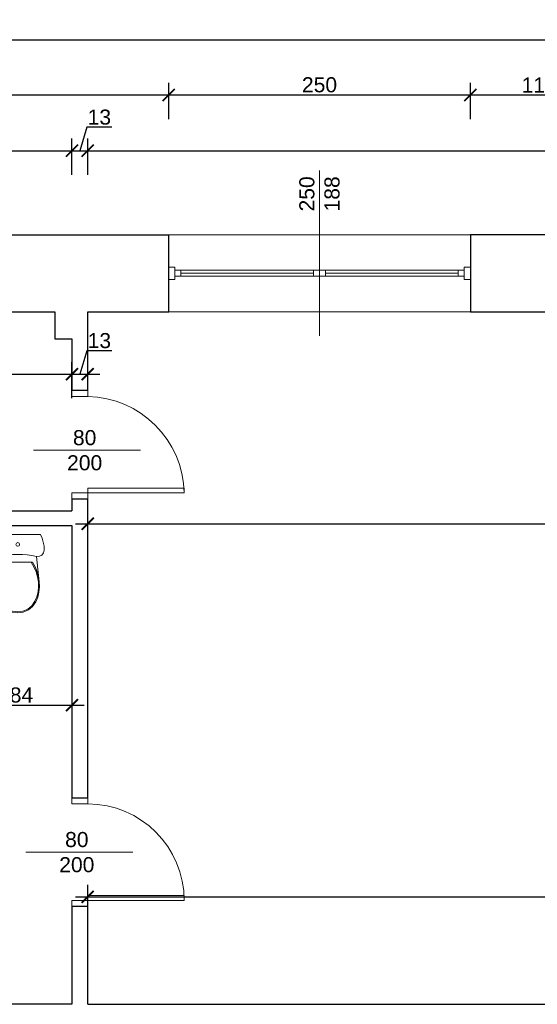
# Model space of a CAD drawing. Header units: millimetres. Extents: x 2709036 to 2756280, y 168165 to 192362.
# Tile 95 of 192: x 2719352 to 2719781, y 186417 to 187233. Entities that reach past the tile are written whole.
import ezdxf

# ---------------------------------------------------------------- set-up
doc = ezdxf.new("R2010")
doc.units = ezdxf.units.MM
doc.header["$MEASUREMENT"] = 0
doc.set_wipeout_variables(frame=1)
doc.linetypes.add('HIDDEN2', pattern=[4.7625, 3.175, -1.5875])
for name, color, linetype, lineweight in [('__MAZ_OPIS_STOLARKA', 7, 'Continuous', 0), ('__MAZ_SCHODY', 7, 'Continuous', 0), ('__MAZ_STOLARKA DRZWIOWA ISTN', 7, 'Continuous', 9), ('__MAZ_STOLARKA OKIENNA', 7, 'Continuous', 9), ('__MAZ_WYMIARY', 7, 'Continuous', 9), ('__MAZ_ŚCIANY ISTNIEJĄCE', 7, 'Continuous', 30), ('Meble i wyposażenie', 8, 'Continuous', 5)]:
    doc.layers.add(name, color=color, linetype=linetype, lineweight=lineweight)
doc.styles.add('Arial', font='arial.ttf')
doc.styles.add('Dimensions', font='arial.ttf')
doc.styles.add('styl1', font='arial.ttf')
doc.dimstyles.new('100', dxfattribs={"dimtxt": 10, "dimasz": 10, "dimexe": 18, "dimexo": 15, "dimgap": 9, "dimtad": 1, "dimdec": 1, "dimrnd": 0.5, "dimdsep": 46, "dimtxsty": 'Dimensions', "dimblk": 'ARCHTICK', "dimcen": 9, "dimdle": 10, "dimadec": 1, "dimazin": 2, "dimtfac": 1, "dimtdec": 4, "dimtofl": 0, "dimtmove": 2, "dimatfit": 3, "dimfxl": 1, "dimtolj": 1, "dimtzin": 0, "dimarcsym": 0})

# ---------------------------------------------------------------- blocks, each defined once
blk = doc.blocks.new('WC DP')
at = {"color": 0, "lineweight": -2, "ltscale": 14728.445072}
blk.add_wipeout([(-188.9, -40.9), (-202.4, -71.6), (-212.1, -103.8), (-218, -136.8), (-220, -170.4), (-214.9, -193.1), (-200.5, -211.4), (-179.6, -221.8), (-156.3, -222.3), (-117.6, -215.4), (-78.5, -210.5), (-39.3, -207.6), (0, -206.6), (39.3, -207.6), (78.5, -210.5), (117.6, -215.4), (156.3, -222.3), (179.6, -221.8), (200.5, -211.4), (214.9, -193.1), (220, -170.4), (218, -136.8), (212.1, -103.8), (202.4, -71.6), (188.9, -40.9)], dxfattribs=at).dxf.layer = 'Meble i wyposażenie'
at = {"layer": 'Meble i wyposażenie', "color": 0, "lineweight": -2}
for p, q in [((-202.4, -71.6), (-212.1, -103.8)), ((-188.9, -40.9), (-202.4, -71.6)), ((188.9, -40.9), (-188.9, -40.9)), ((202.4, -71.6), (188.9, -40.9)), ((212.1, -103.8), (202.4, -71.6)), ((-212.1, -103.8), (-218, -136.8)), ((218, -136.8), (212.1, -103.8))]:
    blk.add_line(p, q, dxfattribs=at)
blk.add_circle((0, -123.5), 15, dxfattribs=at)
at = {"color": 0, "lineweight": -2, "ltscale": 9083.641401}
blk.add_wipeout([(-122.1, -271.6), (122.1, -271.6), (143.3, -309.5), (160, -349.5), (171.9, -391.1), (179, -433.9), (156.3, -222.3), (117.6, -215.4), (78.5, -210.5), (39.3, -207.6), (0, -206.6), (-39.3, -207.6), (-78.5, -210.5), (-117.6, -215.4), (-156.3, -222.3), (-179, -433.9), (-171.9, -391.1), (-160, -349.5), (-143.3, -309.5)], dxfattribs=at).dxf.layer = 'Meble i wyposażenie'
at = {"layer": 'Meble i wyposażenie', "color": 0, "lineweight": -2}
for p, q in [((-218, -136.8), (-220, -170.4)), ((220, -170.4), (218, -136.8)), ((-220, -170.4), (-214.9, -193.1)), ((-214.9, -193.1), (-200.5, -211.4)), ((-200.5, -211.4), (-179.6, -221.8)), ((-179.6, -221.8), (-156.3, -222.3)), ((156.3, -222.3), (179.6, -221.8)), ((179.6, -221.8), (200.5, -211.4)), ((200.5, -211.4), (214.9, -193.1)), ((214.9, -193.1), (220, -170.4))]:
    blk.add_line(p, q, dxfattribs=at)
blk.add_ellipse((0, -988.7), major_axis=(785, 0), ratio=0.9963, start_param=1.370375, end_param=1.771221, dxfattribs=at)
at = {"color": 0, "lineweight": -2, "ltscale": 8188.801298}
blk.add_wipeout([(123.5, -636.5), (149.4, -598.7), (165.6, -559.3), (176, -518.3), (180.5, -476.2), (179, -433.9), (171.6, -389.9), (159, -347), (141.5, -306), (117.1, -263.7), (-117.1, -263.7), (-141.5, -306), (-159, -347), (-171.6, -389.9), (-179, -433.9), (-180.5, -476.2), (-176, -518.3), (-165.6, -559.3), (-149.4, -598.7), (-123.5, -636.5), (-88, -665.9), (-45.7, -684.5), (0, -690.9), (45.7, -684.5), (88, -665.9)], dxfattribs=at).dxf.layer = 'Meble i wyposażenie'
at = {"layer": 'Meble i wyposażenie', "color": 0, "lineweight": -2}
for p, q in [((-156.3, -222.3), (-179, -433.9)), ((179, -433.9), (156.3, -222.3)), ((-143.3, -309.5), (-160, -349.5)), ((-134.3, -309.5), (-151.5, -349.7)), ((-122.1, -271.6), (-143.3, -309.5)), ((-112.5, -271.6), (-134.3, -309.5)), ((122.1, -271.6), (-122.1, -271.6)), ((134.3, -309.5), (112.5, -271.6)), ((143.3, -309.5), (122.1, -271.6)), ((151.5, -349.7), (134.3, -309.5)), ((160, -349.5), (143.3, -309.5)), ((-171.9, -391.1), (-179, -433.9)), ((-160, -349.5), (-171.9, -391.1)), ((-163.8, -391.6), (-171, -434.7)), ((-151.5, -349.7), (-163.8, -391.6)), ((163.8, -391.6), (151.5, -349.7)), ((171.9, -391.1), (160, -349.5)), ((171, -434.7), (163.8, -391.6)), ((179, -433.9), (171.9, -391.1)), ((-179, -433.9), (-180.6, -476.2)), ((-180.6, -476.2), (-176.1, -518.3)), ((-171, -434.7), (-172.5, -475.9)), ((-172.5, -475.9), (-168.1, -516.9)), ((168.1, -516.9), (172.5, -475.9)), ((172.5, -475.9), (171, -434.7)), ((176.1, -518.3), (180.6, -476.2)), ((180.6, -476.2), (179, -433.9)), ((-176.1, -518.3), (-165.7, -559.3)), ((-168.1, -516.9), (-158, -556.8)), ((-165.7, -559.3), (-149.5, -598.5)), ((-158, -556.8), (-142.3, -594.9)), ((142.3, -594.9), (158, -556.8)), ((149.5, -598.5), (165.7, -559.3)), ((158, -556.8), (168.1, -516.9)), ((165.7, -559.3), (176.1, -518.3)), ((-149.5, -598.5), (-123.5, -636.5)), ((-142.3, -594.9), (-117.5, -631.1)), ((-123.5, -636.5), (-88, -665.9)), ((-117.5, -631.1), (-83.7, -659.1)), ((83.7, -659.1), (117.5, -631.1)), ((88, -665.9), (123.5, -636.5)), ((117.5, -631.1), (142.3, -594.9)), ((123.5, -636.5), (149.5, -598.5)), ((-88, -665.9), (-45.7, -684.5)), ((-83.7, -659.1), (-43.5, -676.8)), ((-45.7, -684.5), (0, -690.9)), ((-43.5, -676.8), (0, -682.8)), ((0, -682.8), (43.5, -676.8)), ((0, -690.9), (45.7, -684.5)), ((43.5, -676.8), (83.7, -659.1)), ((45.7, -684.5), (88, -665.9))]:
    blk.add_line(p, q, dxfattribs=at)
blk = doc.blocks.new('_ArchTick')
at = {"color": 0, "linetype": 'ByBlock', "const_width": 0.15}
blk.add_lwpolyline([(-0.5, -0.5), (0.5, 0.5)], dxfattribs=at)
blk = doc.blocks.new('*D35')
at = {"layer": '__MAZ_WYMIARY', "color": 0, "lineweight": -2}
for p, q in [((2719408.3, 186485.7), (2719408.3, 186515.7)), ((2720288.8, 186485.7), (2720288.8, 186515.7)), ((2719398.3, 186505.7), (2720298.8, 186505.7))]:
    blk.add_line(p, q, dxfattribs=at)
at = {"layer": 'Defpoints', "color": 0, "lineweight": 30}
for p in [(2720288.8, 186505.7), (2719408.3, 186416.55), (2720288.8, 186416.55)]:
    blk.add_point(p, dxfattribs=at)
at = {"layer": '__MAZ_WYMIARY', "color": 0, "lineweight": -2, "xscale": 10, "yscale": 10, "zscale": 10, "rotation": 180}
blk.add_blockref('_ArchTick', (2719408.3, 186505.7), dxfattribs=at)
at = {"layer": '__MAZ_WYMIARY', "color": 0, "lineweight": -2, "xscale": 10, "yscale": 10, "zscale": 10}
blk.add_blockref('_ArchTick', (2720288.8, 186505.7), dxfattribs=at)
at = {"layer": '__MAZ_WYMIARY', "color": 0, "lineweight": 5, "insert": (2719848.55, 186514.08), "char_height": 12.5, "attachment_point": 5, "style": 'Arial'}
blk.add_mtext('\\A1;881', dxfattribs=at)
blk = doc.blocks.new('*D355')
at = {"layer": '__MAZ_WYMIARY', "color": 0, "lineweight": -2}
for p, q in [((2720489.3, 186834.95), (2720489.3, 186804.95)), ((2719408.3, 186794.95), (2719408.3, 186824.95)), ((2719398.3, 186814.95), (2720499.3, 186814.95))]:
    blk.add_line(p, q, dxfattribs=at)
at = {"layer": 'Defpoints', "color": 0, "lineweight": 30}
for p in [(2720489.3, 186858.39), (2720489.3, 186814.95), (2719408.3, 186768.7)]:
    blk.add_point(p, dxfattribs=at)
at = {"layer": '__MAZ_WYMIARY', "color": 0, "lineweight": -2, "xscale": 10, "yscale": 10, "zscale": 10, "rotation": 180}
blk.add_blockref('_ArchTick', (2719408.3, 186814.95), dxfattribs=at)
at = {"layer": '__MAZ_WYMIARY', "color": 0, "lineweight": -2, "xscale": 10, "yscale": 10, "zscale": 10}
blk.add_blockref('_ArchTick', (2720489.3, 186814.95), dxfattribs=at)
at = {"layer": '__MAZ_WYMIARY', "color": 0, "lineweight": 5, "insert": (2719948.8, 186823.34), "char_height": 12.5, "attachment_point": 5, "style": 'Arial'}
blk.add_mtext('\\A1;1081', dxfattribs=at)
blk = doc.blocks.new('*D357')
at = {"layer": '__MAZ_WYMIARY', "color": 0, "lineweight": -2}
for p, q in [((2719113.3, 187196.21), (2719113.3, 187226.21)), ((2721912.3, 187196.21), (2721912.3, 187226.21)), ((2719103.3, 187216.21), (2721922.3, 187216.21))]:
    blk.add_line(p, q, dxfattribs=at)
at = {"layer": 'Defpoints', "color": 0, "lineweight": 30}
for p in [(2721912.3, 187216.21), (2719113.3, 187054.55), (2721912.3, 187054.55)]:
    blk.add_point(p, dxfattribs=at)
at = {"layer": '__MAZ_WYMIARY', "color": 0, "lineweight": -2, "xscale": 10, "yscale": 10, "zscale": 10, "rotation": 180}
blk.add_blockref('_ArchTick', (2719113.3, 187216.21), dxfattribs=at)
at = {"layer": '__MAZ_WYMIARY', "color": 0, "lineweight": -2, "xscale": 10, "yscale": 10, "zscale": 10}
blk.add_blockref('_ArchTick', (2721912.3, 187216.21), dxfattribs=at)
at = {"layer": '__MAZ_WYMIARY', "color": 0, "lineweight": 5, "insert": (2720512.8, 187224.6), "char_height": 12.5, "attachment_point": 5, "style": 'Arial'}
blk.add_mtext('\\A1;2799', dxfattribs=at)
blk = doc.blocks.new('*D360')
at = {"layer": '__MAZ_WYMIARY', "color": 0, "lineweight": -2}
for p, q in [((2719177.3, 187104.22), (2719177.3, 187134.22)), ((2719395.3, 187104.22), (2719395.3, 187134.22)), ((2719167.3, 187124.22), (2719405.3, 187124.22))]:
    blk.add_line(p, q, dxfattribs=at)
at = {"layer": 'Defpoints', "color": 0, "lineweight": 30}
for p in [(2719395.3, 187124.22), (2719177.3, 186990.55), (2719395.3, 186946.86)]:
    blk.add_point(p, dxfattribs=at)
at = {"layer": '__MAZ_WYMIARY', "color": 0, "lineweight": -2, "xscale": 10, "yscale": 10, "zscale": 10, "rotation": 180}
blk.add_blockref('_ArchTick', (2719177.3, 187124.22), dxfattribs=at)
at = {"layer": '__MAZ_WYMIARY', "color": 0, "lineweight": -2, "xscale": 10, "yscale": 10, "zscale": 10}
blk.add_blockref('_ArchTick', (2719395.3, 187124.22), dxfattribs=at)
at = {"layer": '__MAZ_WYMIARY', "color": 0, "lineweight": 5, "insert": (2719286.3, 187132.6), "char_height": 12.5, "attachment_point": 5, "style": 'Arial'}
blk.add_mtext('\\A1;218', dxfattribs=at)
blk = doc.blocks.new('*D361')
at = {"layer": '__MAZ_WYMIARY', "color": 0, "lineweight": -2}
for p, q in [((2719407.62, 187143.61), (2719401.8, 187124.22)), ((2719428.35, 187143.61), (2719407.62, 187143.61)), ((2719395.3, 187104.22), (2719395.3, 187134.22)), ((2719408.3, 187104.22), (2719408.3, 187134.22)), ((2719385.3, 187124.22), (2719418.3, 187124.22))]:
    blk.add_line(p, q, dxfattribs=at)
at = {"layer": 'Defpoints', "color": 0, "lineweight": 30}
for p in [(2719408.3, 187124.22), (2719395.3, 186946.86), (2719408.3, 186949.86)]:
    blk.add_point(p, dxfattribs=at)
at = {"layer": '__MAZ_WYMIARY', "color": 0, "lineweight": -2, "xscale": 10, "yscale": 10, "zscale": 10, "rotation": 180}
blk.add_blockref('_ArchTick', (2719395.3, 187124.22), dxfattribs=at)
at = {"layer": '__MAZ_WYMIARY', "color": 0, "lineweight": -2, "xscale": 10, "yscale": 10, "zscale": 10}
blk.add_blockref('_ArchTick', (2719408.3, 187124.22), dxfattribs=at)
at = {"layer": '__MAZ_WYMIARY', "color": 0, "lineweight": 5, "insert": (2719417.98, 187151.99), "char_height": 12.5, "attachment_point": 5, "style": 'Arial'}
blk.add_mtext('\\A1;13', dxfattribs=at)
blk = doc.blocks.new('*D362')
at = {"layer": '__MAZ_WYMIARY', "color": 0, "lineweight": -2}
for p, q in [((2719408.3, 187104.22), (2719408.3, 187134.22)), ((2720489.3, 187104.22), (2720489.3, 187134.22)), ((2719398.3, 187124.22), (2720499.3, 187124.22))]:
    blk.add_line(p, q, dxfattribs=at)
at = {"layer": 'Defpoints', "color": 0, "lineweight": 30}
for p in [(2720489.3, 187124.22), (2719408.3, 186949.86), (2720489.3, 186949.19)]:
    blk.add_point(p, dxfattribs=at)
at = {"layer": '__MAZ_WYMIARY', "color": 0, "lineweight": -2, "xscale": 10, "yscale": 10, "zscale": 10, "rotation": 180}
blk.add_blockref('_ArchTick', (2719408.3, 187124.22), dxfattribs=at)
at = {"layer": '__MAZ_WYMIARY', "color": 0, "lineweight": -2, "xscale": 10, "yscale": 10, "zscale": 10}
blk.add_blockref('_ArchTick', (2720489.3, 187124.22), dxfattribs=at)
at = {"layer": '__MAZ_WYMIARY', "color": 0, "lineweight": 5, "insert": (2719948.8, 187132.6), "char_height": 12.5, "attachment_point": 5, "style": 'Arial'}
blk.add_mtext('\\A1;1081', dxfattribs=at)
blk = doc.blocks.new('*D386')
at = {"layer": '__MAZ_WYMIARY', "color": 0, "lineweight": -2}
for p, q in [((2719113.3, 187150.39), (2719113.3, 187180.39)), ((2719475.42, 187150.39), (2719475.42, 187180.39)), ((2719103.3, 187170.39), (2719485.42, 187170.39))]:
    blk.add_line(p, q, dxfattribs=at)
at = {"layer": 'Defpoints', "color": 0, "lineweight": 30}
for p in [(2719475.42, 187170.39), (2719113.3, 187054.55), (2719475.42, 187054.55)]:
    blk.add_point(p, dxfattribs=at)
at = {"layer": '__MAZ_WYMIARY', "color": 0, "lineweight": -2, "xscale": 10, "yscale": 10, "zscale": 10, "rotation": 180}
blk.add_blockref('_ArchTick', (2719113.3, 187170.39), dxfattribs=at)
at = {"layer": '__MAZ_WYMIARY', "color": 0, "lineweight": -2, "xscale": 10, "yscale": 10, "zscale": 10}
blk.add_blockref('_ArchTick', (2719475.42, 187170.39), dxfattribs=at)
at = {"layer": '__MAZ_WYMIARY', "color": 0, "lineweight": 5, "insert": (2719294.36, 187178.78), "char_height": 12.5, "attachment_point": 5, "style": 'Arial'}
blk.add_mtext('\\A1;362', dxfattribs=at)
blk = doc.blocks.new('*D387')
at = {"layer": '__MAZ_WYMIARY', "color": 0, "lineweight": -2}
for p, q in [((2719475.42, 187150.39), (2719475.42, 187180.39)), ((2719725.42, 187150.39), (2719725.42, 187180.39)), ((2719465.42, 187170.39), (2719735.42, 187170.39))]:
    blk.add_line(p, q, dxfattribs=at)
at = {"layer": 'Defpoints', "color": 0, "lineweight": 30}
for p in [(2719725.42, 187170.39), (2719475.42, 187054.61), (2719725.42, 187054.55)]:
    blk.add_point(p, dxfattribs=at)
at = {"layer": '__MAZ_WYMIARY', "color": 0, "lineweight": -2, "xscale": 10, "yscale": 10, "zscale": 10, "rotation": 180}
blk.add_blockref('_ArchTick', (2719475.42, 187170.39), dxfattribs=at)
at = {"layer": '__MAZ_WYMIARY', "color": 0, "lineweight": -2, "xscale": 10, "yscale": 10, "zscale": 10}
blk.add_blockref('_ArchTick', (2719725.42, 187170.39), dxfattribs=at)
at = {"layer": '__MAZ_WYMIARY', "color": 0, "lineweight": 5, "insert": (2719600.42, 187178.77), "char_height": 12.5, "attachment_point": 5, "style": 'Arial'}
blk.add_mtext('\\A1;250', dxfattribs=at)
blk = doc.blocks.new('*D388')
at = {"layer": '__MAZ_WYMIARY', "color": 0, "lineweight": -2}
for p, q in [((2719725.42, 187150.39), (2719725.42, 187180.39)), ((2719839.51, 187150.39), (2719839.51, 187180.39)), ((2719715.42, 187170.39), (2719849.51, 187170.39))]:
    blk.add_line(p, q, dxfattribs=at)
at = {"layer": 'Defpoints', "color": 0, "lineweight": 30}
for p in [(2719839.51, 187170.39), (2719725.42, 187054.61), (2719839.51, 187054.55)]:
    blk.add_point(p, dxfattribs=at)
at = {"layer": '__MAZ_WYMIARY', "color": 0, "lineweight": -2, "xscale": 10, "yscale": 10, "zscale": 10, "rotation": 180}
blk.add_blockref('_ArchTick', (2719725.42, 187170.39), dxfattribs=at)
at = {"layer": '__MAZ_WYMIARY', "color": 0, "lineweight": -2, "xscale": 10, "yscale": 10, "zscale": 10}
blk.add_blockref('_ArchTick', (2719839.51, 187170.39), dxfattribs=at)
at = {"layer": '__MAZ_WYMIARY', "color": 0, "lineweight": 5, "insert": (2719782.47, 187178.67), "char_height": 12.5, "attachment_point": 5, "style": 'Arial'}
blk.add_mtext('\\A1;114', dxfattribs=at)
blk = doc.blocks.new('*D438')
at = {"layer": '__MAZ_WYMIARY', "color": 0, "lineweight": -2}
for p, q in [((2719177.3, 186918.92), (2719177.3, 186948.92)), ((2719395.3, 186918.92), (2719395.3, 186948.92)), ((2719167.3, 186938.92), (2719405.3, 186938.92))]:
    blk.add_line(p, q, dxfattribs=at)
at = {"layer": 'Defpoints', "color": 0, "lineweight": 30}
for p in [(2719395.3, 186938.92), (2719177.3, 186840.25), (2719395.3, 186830.55)]:
    blk.add_point(p, dxfattribs=at)
at = {"layer": '__MAZ_WYMIARY', "color": 0, "lineweight": -2, "xscale": 10, "yscale": 10, "zscale": 10, "rotation": 180}
blk.add_blockref('_ArchTick', (2719177.3, 186938.92), dxfattribs=at)
at = {"layer": '__MAZ_WYMIARY', "color": 0, "lineweight": -2, "xscale": 10, "yscale": 10, "zscale": 10}
blk.add_blockref('_ArchTick', (2719395.3, 186938.92), dxfattribs=at)
at = {"layer": '__MAZ_WYMIARY', "color": 0, "lineweight": 5, "insert": (2719286.3, 186947.3), "char_height": 12.5, "attachment_point": 5, "style": 'Arial'}
blk.add_mtext('\\A1;218', dxfattribs=at)
blk = doc.blocks.new('*D439')
at = {"layer": '__MAZ_WYMIARY', "color": 0, "lineweight": -2}
for p, q in [((2719407.62, 186958.31), (2719401.8, 186938.92)), ((2719428.35, 186958.31), (2719407.62, 186958.31)), ((2719395.3, 186938.92), (2719395.3, 186948.92)), ((2719408.3, 186938.92), (2719408.3, 186948.92)), ((2719385.3, 186938.92), (2719418.3, 186938.92))]:
    blk.add_line(p, q, dxfattribs=at)
at = {"layer": 'Defpoints', "color": 0, "lineweight": 30}
for p in [(2719408.3, 186938.92), (2719395.3, 186925.55), (2719408.3, 186925.55)]:
    blk.add_point(p, dxfattribs=at)
at = {"layer": '__MAZ_WYMIARY', "color": 0, "lineweight": -2, "xscale": 10, "yscale": 10, "zscale": 10, "rotation": 180}
blk.add_blockref('_ArchTick', (2719395.3, 186938.92), dxfattribs=at)
at = {"layer": '__MAZ_WYMIARY', "color": 0, "lineweight": -2, "xscale": 10, "yscale": 10, "zscale": 10}
blk.add_blockref('_ArchTick', (2719408.3, 186938.92), dxfattribs=at)
at = {"layer": '__MAZ_WYMIARY', "color": 0, "lineweight": 5, "insert": (2719417.98, 186966.69), "char_height": 12.5, "attachment_point": 5, "style": 'Arial'}
blk.add_mtext('\\A1;13', dxfattribs=at)
blk = doc.blocks.new('*D498')
at = {"layer": '__MAZ_WYMIARY', "color": 0, "lineweight": -2}
for p, q in [((2719311.62, 186684.51), (2719311.62, 186654.51)), ((2719395.3, 186684.51), (2719395.3, 186654.51)), ((2719301.62, 186664.51), (2719405.3, 186664.51))]:
    blk.add_line(p, q, dxfattribs=at)
at = {"layer": 'Defpoints', "color": 0, "lineweight": 30}
for p in [(2719311.62, 186813.55), (2719395.3, 186813.55), (2719395.3, 186664.51)]:
    blk.add_point(p, dxfattribs=at)
at = {"layer": '__MAZ_WYMIARY', "color": 0, "lineweight": -2, "xscale": 10, "yscale": 10, "zscale": 10, "rotation": 180}
blk.add_blockref('_ArchTick', (2719311.62, 186664.51), dxfattribs=at)
at = {"layer": '__MAZ_WYMIARY', "color": 0, "lineweight": -2, "xscale": 10, "yscale": 10, "zscale": 10}
blk.add_blockref('_ArchTick', (2719395.3, 186664.51), dxfattribs=at)
at = {"layer": '__MAZ_WYMIARY', "color": 0, "lineweight": 5, "insert": (2719353.46, 186672.89), "char_height": 12.5, "attachment_point": 5, "style": 'Arial'}
blk.add_mtext('\\A1;84', dxfattribs=at)

msp = doc.modelspace()

# ---------------------------------------------------------------- linework, layer by layer
at = {"layer": '__MAZ_OPIS_STOLARKA', "color": 252}
for points in [[(2719600.42, 186970.58), (2719600.42, 187107.66)], [(2719363.49, 186875.82), (2719452.21, 186875.82)], [(2719356.99, 186542.64), (2719445.71, 186542.64)]]:
    msp.add_lwpolyline(points, dxfattribs=at)
at = {"layer": '__MAZ_SCHODY', "color": 252, "linetype": 'HIDDEN2', "lineweight": 5}
for p, q in [((2719725.42, 187054.55), (2719475.42, 187054.55)), ((2719475.42, 186990.55), (2719725.42, 186990.55))]:
    msp.add_line(p, q, dxfattribs=at)
at = {"layer": '__MAZ_STOLARKA DRZWIOWA ISTN', "color": 252, "linetype": 'Continuous'}
for points in [[(2719395.3, 186920.55), (2719395.3, 186925.55), (2719408.3, 186925.55), (2719408.3, 186920.55)], [(2719395.3, 186840.55), (2719395.3, 186835.55), (2719408.3, 186835.55), (2719408.3, 186840.55)], [(2719408.3, 186840.55), (2719408.3, 186844.55), (2719488.3, 186844.55), (2719488.3, 186840.55)], [(2719395.3, 186582.64), (2719395.3, 186587.64), (2719408.3, 186587.64), (2719408.3, 186582.64)], [(2719408.3, 186502.64), (2719408.3, 186506.64), (2719488.3, 186506.64), (2719488.3, 186502.64)], [(2719395.3, 186502.64), (2719395.3, 186497.64), (2719408.3, 186497.64), (2719408.3, 186502.64)]]:
    msp.add_lwpolyline(points, close=True, dxfattribs=at)
at = {"layer": '__MAZ_STOLARKA DRZWIOWA ISTN', "color": 252, "linetype": 'Continuous', "extrusion": (0, 0, -1)}
for centre, radius, start, end in [((-2719406.51, 186838.75), 81.81, 91.25652, 178.74348), ((-2719408.3, 186502.64), 80, 90, 180)]:
    msp.add_arc(centre, radius, start, end, dxfattribs=at)
at = {"layer": '__MAZ_STOLARKA OKIENNA', "color": 252, "linetype": 'Continuous'}
for p, q in [((2719475.42, 187054.55), (2719725.42, 187054.55)), ((2719485.42, 187020.05), (2719485.42, 187025.05)), ((2719485.42, 187022.55), (2719595.42, 187022.55)), ((2719595.42, 187020.05), (2719595.42, 187025.05)), ((2719605.42, 187020.05), (2719605.42, 187025.05)), ((2719715.42, 187022.55), (2719605.42, 187022.55)), ((2719715.42, 187020.05), (2719715.42, 187025.05)), ((2719475.42, 186990.55), (2719725.42, 186990.55))]:
    msp.add_line(p, q, dxfattribs=at)
for points in [[(2719480.42, 187027.55), (2719475.42, 187027.55), (2719475.42, 187017.55), (2719480.42, 187017.55)], [(2719480.42, 187020.05), (2719480.42, 187025.05), (2719600.42, 187025.05), (2719600.42, 187020.05)], [(2719720.42, 187020.05), (2719720.42, 187025.05), (2719600.42, 187025.05), (2719600.42, 187020.05)], [(2719720.42, 187027.55), (2719725.42, 187027.55), (2719725.42, 187017.55), (2719720.42, 187017.55)]]:
    msp.add_lwpolyline(points, close=True, dxfattribs=at)
at = {"layer": '__MAZ_ŚCIANY ISTNIEJĄCE', "color": 252, "ltscale": 15}
for p, q in [((2719113.3, 187054.55), (2719475.42, 187054.55)), ((2719475.42, 186990.55), (2719475.42, 187054.55)), ((2719725.42, 187054.55), (2719725.42, 186990.55)), ((2719839.51, 187054.55), (2719725.42, 187054.55)), ((2719177.3, 186990.55), (2719381.15, 186990.55)), ((2719381.15, 186990.55), (2719381.15, 186968.18)), ((2719408.3, 186990.55), (2719475.42, 186990.55)), ((2719408.3, 186974.18), (2719408.3, 186990.55)), ((2719725.42, 186990.55), (2719839.51, 186990.55)), ((2719408.3, 186925.55), (2719408.3, 186974.18)), ((2719381.15, 186968.18), (2719395.3, 186968.18)), ((2719395.3, 186968.18), (2719395.3, 186925.55)), ((2719395.3, 186925.55), (2719408.3, 186925.55)), ((2719395.3, 186835.55), (2719395.3, 186825.55)), ((2719395.3, 186835.55), (2719408.3, 186835.55)), ((2719408.3, 186587.64), (2719408.3, 186835.55)), ((2719177.3, 186825.55), (2719395.3, 186825.55)), ((2719311.62, 186813.55), (2719395.3, 186813.55)), ((2719395.3, 186813.55), (2719395.3, 186587.64)), ((2719395.3, 186587.64), (2719408.3, 186587.64)), ((2719408.3, 186497.64), (2719395.3, 186497.64)), ((2719395.3, 186497.64), (2719395.3, 186416.55)), ((2719408.3, 186416.55), (2719408.3, 186497.64)), ((2719395.3, 186416.55), (2719177.3, 186416.55)), ((2719408.3, 186416.55), (2720276.3, 186416.55))]:
    msp.add_line(p, q, dxfattribs=at)

# ---------------------------------------------------------------- block references
at = {"layer": 'Meble i wyposażenie', "color": 252, "xscale": -0.1, "yscale": 0.1, "zscale": 0.1}
msp.add_blockref('WC DP', (2719350.33, 186810.12), dxfattribs=at)

# ---------------------------------------------------------------- texts
at = {"layer": '__MAZ_OPIS_STOLARKA', "color": 252, "insert": (2719600.42, 187088.39), "char_height": 12.5, "width": 38.3096, "attachment_point": 5, "rotation": 90, "style": 'styl1'}
msp.add_mtext('250\\P188', dxfattribs=at)
at = {"layer": '__MAZ_OPIS_STOLARKA', "color": 252, "char_height": 12.5, "width": 38.3096, "attachment_point": 5, "style": 'styl1'}
for insert in [(2719405.79, 186875.82), (2719399.29, 186542.64)]:
    msp.add_mtext('\\pxqc;80\\P200', dxfattribs=dict(at, insert=insert))

# ---------------------------------------------------------------- dimensions: what is measured, and where the dimension line sits
at = {"layer": '__MAZ_WYMIARY', "color": 252, "lineweight": 5}
for base, p1, p2, picture, middle in [((2721912.3, 187216.21), (2719113.3, 187054.55), (2721912.3, 187054.55), '*D357', (2720512.8, 187224.6)), ((2719475.42, 187170.39), (2719113.3, 187054.55), (2719475.42, 187054.55), '*D386', (2719294.36, 187178.78)), ((2719725.42, 187170.39), (2719475.42, 187054.61), (2719725.42, 187054.55), '*D387', (2719600.42, 187178.77)), ((2719839.51, 187170.39), (2719725.42, 187054.61), (2719839.51, 187054.55), '*D388', (2719782.47, 187178.67)), ((2719408.3, 187124.22), (2719395.3, 186946.86), (2719408.3, 186949.86), '*D361', (2719409.62, 187151.99)), ((2719395.3, 187124.22), (2719177.3, 186990.55), (2719395.3, 186946.86), '*D360', (2719286.3, 187132.6)), ((2720489.3, 187124.22), (2719408.3, 186949.86), (2720489.3, 186949.19), '*D362', (2719948.8, 187132.6)), ((2719408.3, 186938.92), (2719395.3, 186925.55), (2719408.3, 186925.55), '*D439', (2719409.62, 186966.69)), ((2719395.3, 186938.92), (2719177.3, 186840.25), (2719395.3, 186830.55), '*D438', (2719286.3, 186947.3)), ((2720489.3, 186814.95), (2719408.3, 186768.7), (2720489.3, 186858.39), '*D355', (2719948.8, 186823.34)), ((2720288.80255142, 186505.70256793), (2719408.30255142, 186416.54834009), (2720288.80255142, 186416.54834009), '*D35', (2719848.55255142, 186514.08473028))]:
    dim = msp.add_linear_dim(base=base, p1=p1, p2=p2, dimstyle='100', override={"dimtxt": 12.5, "dimexe": 10, "dimgap": 2, "dimdec": 0, "dimtxsty": 'Arial', "dimtmove": 1, "dimfxl": 20, "dimfxlon": 1}, dxfattribs=at)
    dim.commit()
    dim.dimension.update_dxf_attribs({"geometry": picture, "text_midpoint": middle})

# ---------------------------------------------------------------- next in the draw order: dimensions: what is measured, and where the dimension line sits
dim = msp.add_linear_dim(base=(2719395.3, 186664.51), p1=(2719311.62, 186813.55), p2=(2719395.3, 186813.55), dimstyle='100', override={"dimtxt": 12.5, "dimexe": 10, "dimgap": 2, "dimdec": 0, "dimtxsty": 'Arial', "dimtmove": 1, "dimfxl": 20, "dimfxlon": 1}, dxfattribs=at)
dim.commit()
dim.dimension.update_dxf_attribs({"geometry": '*D498', "text_midpoint": (2719353.46, 186672.89)})

doc.saveas('drawing.dxf')
